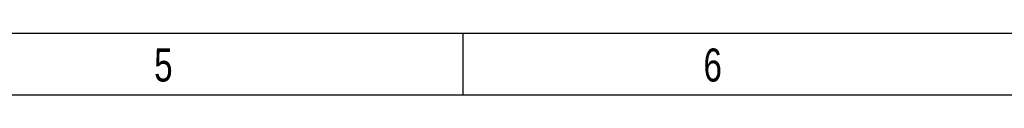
# Paper-space layout 'Specification Drawing' of a CAD drawing. Header units: millimetres. Extents: x 0 to 420, y 0 to 297.
# Tile 35 of 36: x 250.26 to 354.48, y 290.5 to 297. Entities that reach past the tile are written whole.
import ezdxf

# ---------------------------------------------------------------- set-up
doc = ezdxf.new("R2010")
doc.units = ezdxf.units.MM
doc.layers.add('BOARDER', color=7, linetype='Continuous', lineweight=25)
doc.layers.add('COMPONENT', color=7, linetype='Continuous')
doc.styles.add('SLDTEXTSTYLE1', font='TXT', dxfattribs={"width": 0.75})

psp = doc.layouts.new('Specification Drawing')

# ---------------------------------------------------------------- linework, layer by layer
at = {"layer": 'BOARDER'}
psp.add_line((297.2, 290.5), (297.2, 297), dxfattribs=at)
at = {"layer": 'COMPONENT'}
for p, q in [((0, 297), (420, 297)), ((6.5, 290.5), (413.5, 290.5))]:
    psp.add_line(p, q, dxfattribs=at)

# ---------------------------------------------------------------- texts
at = {"layer": 'BOARDER', "char_height": 3.5, "attachment_point": 2, "style": 'SLDTEXTSTYLE1'}
for s, insert in [('5', (265.472, 295.3934)), ('6', (323.612, 295.3934))]:
    psp.add_mtext(s, dxfattribs=dict(at, insert=insert))

doc.saveas('drawing.dxf')
